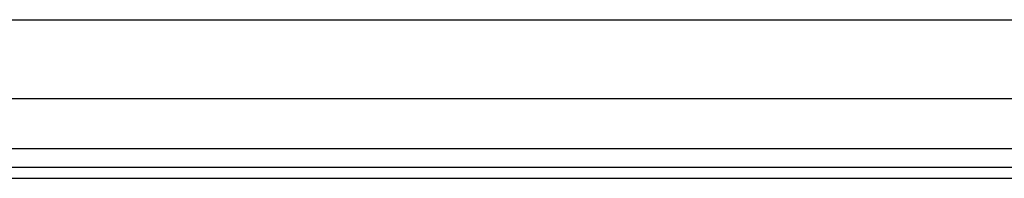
# Model space of a CAD drawing. Header units: inches. Extents: x 2 to 128, y 2 to 83.
# Tile 18 of 100: x 24.94 to 31.35, y 24.59 to 25.62. Entities that reach past the tile are written whole.
import ezdxf

# ---------------------------------------------------------------- set-up
doc = ezdxf.new("R2010")
doc.units = ezdxf.units.IN
doc.header["$LTSCALE"] = 7.686019
doc.header["$MEASUREMENT"] = 0
doc.layers.add('Visible Edges(ANSI)', color=7, linetype='Continuous', lineweight=25)
doc.layers.add('Visible Tangent Edges(ANSI)', color=7, linetype='Continuous', lineweight=25)

msp = doc.modelspace()

# ---------------------------------------------------------------- linework, layer by layer
at = {"layer": 'Visible Edges(ANSI)'}
for p, q in [((7.5246, 25.6224), (36.5353, 25.6224)), ((36.5353, 25.1066), (7.5246, 25.1066)), ((37.5193, 24.6602), (6.5673, 24.6602)), ((6.5673, 24.5908), (37.5193, 24.5908))]:
    msp.add_line(p, q, dxfattribs=at)
at = {"layer": 'Visible Tangent Edges(ANSI)'}
msp.add_line((37.5193, 24.7821), (6.5673, 24.7821), dxfattribs=at)

doc.saveas('drawing.dxf')
